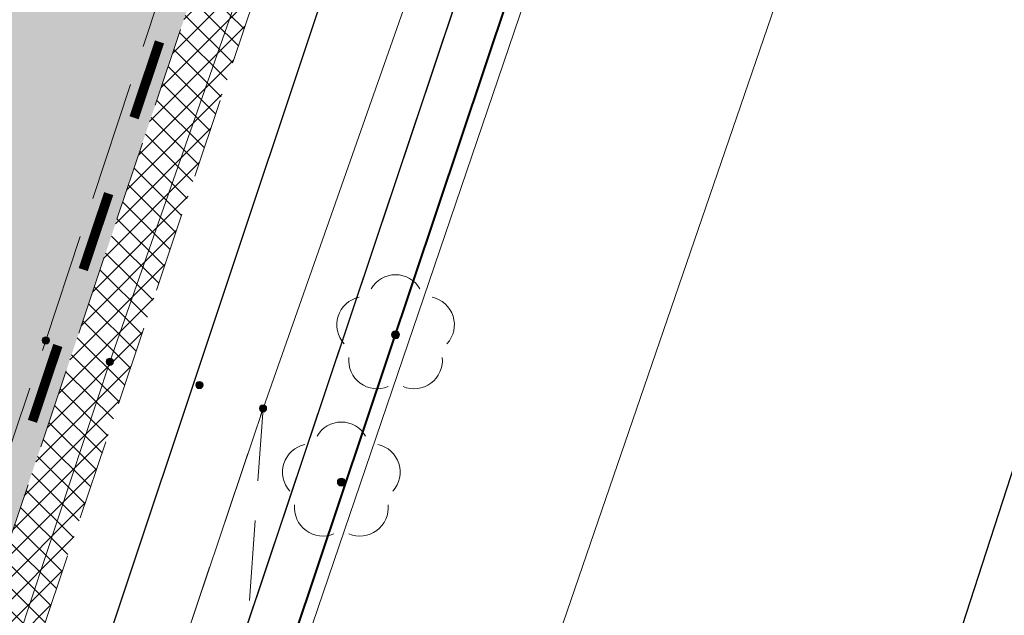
# Model space of a CAD drawing. Header units: metres. Extents: x 6599594 to 6600699, y 5687867 to 5691114.
# Tile 136 of 256: x 6599924 to 6599936, y 5688768 to 5688776. Entities that reach past the tile are written whole.
import ezdxf

# ---------------------------------------------------------------- set-up
doc = ezdxf.new("R2010")
doc.units = ezdxf.units.M
doc.header["$MEASUREMENT"] = 0
for name, pattern in [('1', [0]), ('3_EGBZ', [1.5, 1, -0.5]), ('BTO', [0]), ('BUG', [1.5, 1, -0.5]), ('GUK', [2, 1.5, -0.5]), ('GUZ', [1, 0.5, -0.5]), ('L_0_04', [1.5, 1, -0.5]), ('L_0_06', [2, 1.5, -0.5]), ('UPT', [0]), ('UPW', [0])]:
    doc.linetypes.add(name, pattern=pattern)
doc.layers.get('0').update_dxf_attribs({"color": 253, "linetype": 'CONTINUOUS', "lineweight": 13})
doc.layers.add('__gaPoziome', color=7, linetype='CONTINUOUS')
doc.layers.add('zzz.gaHSDomyslna', color=7, linetype='CONTINUOUS')
for name, color, linetype, lineweight in [('_dren', 30, '3_EGBZ', 40), ('_kolor chodnik', 50, '1', 5), ('_kolor jezdnia', 4, '1', 0), ('_kolor pobocze', 211, '1', 5), ('_kolor zjazdy kostka', 7, '1', 5), ('_kolor ścieżka @ 1', 10, '1', 0), ('_krawedz jezdni i pobocza', 7, 'BUG', 15), ('_podział mój', 201, 'BTO', 40), ('_row', 150, 'CONTINUOUS', 30), ('Dzialki', 130, '1', 30), ('Kontury', 252, 'GUK', 9), ('OT_Komunikacja', 7, 'CONTINUOUS', 0), ('OT_ZagospodarowanieTerenu', 7, 'CONTINUOUS', 0), ('OT_ZagospodarowanieTerenu_P', 7, 'CONTINUOUS', 0), ('pkt_sztuczny_i_naturalny', 7, 'CONTINUOUS', 5), ('UTTPOM_L_0', 30, 'UPT', 9), ('UWWPM_L_0', 5, 'UPW', 9), ('Uzytki', 252, 'GUZ', 9)]:
    doc.layers.add(name, color=color, linetype=linetype, lineweight=lineweight)
pattern_1 = [(45, (0, 0), (-0.1414213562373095, 0.1414213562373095), []), (135, (0, 0), (-0.1414213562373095, -0.1414213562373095), [])]

# ---------------------------------------------------------------- blocks, each defined once
blk = doc.blocks.new('147')
at = {"linetype": 'Continuous', "lineweight": 18}
blk.add_hatch(color=0, dxfattribs=at).paths.add_polyline_path([(0, -0.1, 1), (0, 0.1, 1)])
at = {"color": 0, "linetype": 'Continuous', "lineweight": 18}
blk.add_circle((0, 0), 0.1, dxfattribs=at)
for centre, radius, start, end in [((0, 0.8), 0.7, 29.8459319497, 150.1540680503), ((-0.7700000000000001, 0.25), 0.7, 101.6336339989, 222.6626941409), ((0.7700000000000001, 0.25), 0.7, 317.3373058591, 78.3663660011), ((-0.4600000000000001, -0.6400000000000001), 0.71, 174.3693172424, 292.5572466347), ((0.4600000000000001, -0.6400000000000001), 0.71, 247.4427533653, 5.630682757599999)]:
    blk.add_arc(centre, radius, start, end, dxfattribs=at)
blk = doc.blocks.new('169')
at = {"linetype": 'Continuous', "lineweight": 13}
blk.add_hatch(color=0, dxfattribs=at).paths.add_polyline_path([(0, -0.090553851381, 1), (0, 0.090553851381, 1)])
at = {"color": 0, "linetype": 'Continuous', "lineweight": 13}
blk.add_circle((0, 0), 0.090553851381, dxfattribs=at)
blk = doc.blocks.new('168')
at = {"linetype": 'Continuous', "lineweight": 13}
blk.add_hatch(color=0, dxfattribs=at).paths.add_polyline_path([(0, -0.090553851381, 1), (0, 0.090553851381, 1)])
at = {"color": 0, "linetype": 'Continuous', "lineweight": 13}
blk.add_circle((0, 0), 0.090553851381, dxfattribs=at)
blk = doc.blocks.new('hhh')
at = {"layer": '_podział mój'}
blk.add_line((6600030.348422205, 5689076.243038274), (6599864.227411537, 5688579.984196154), dxfattribs=at)
blk = doc.blocks.new('*U1196')
at = {"layer": 'zzz.gaHSDomyslna', "color": 182, "const_width": 0.12}
for points in [[(-34.91771284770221, -104.3108495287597), (-35.23514660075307, -105.2591299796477)], [(-35.55258035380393, -106.2074104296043), (-35.8700141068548, -107.155690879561)], [(-36.18744786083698, -108.1039713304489), (-36.50488161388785, -109.0522517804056)]]:
    blk.add_lwpolyline(points, dxfattribs=at)

msp = doc.modelspace()

# ---------------------------------------------------------------- hatches: boundary and pattern name
at = {"layer": '_kolor chodnik'}
h = msp.add_hatch(dxfattribs=at)
h.set_pattern_fill('ANSI37', color=256, scale=1.6)
h.set_pattern_definition(pattern_1)
h.paths.add_polyline_path([(6599849.938171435, 5688542.085872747), (6599852.232147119, 5688548.938742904), (6599853.573135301, 5688548.489851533), (6599853.827082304, 5688549.248475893), (6599851.793849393, 5688549.929093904), (6599849.895278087, 5688548.982823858), (6599847.823506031, 5688542.793750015)])
edge = h.paths.add_edge_path()
edge.add_line((6600018.106075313, 5689087.454911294), (6600022.42781917, 5689091.229234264))
edge.add_line((6600022.42781917, 5689091.229234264), (6600020.233254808, 5689093.742094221))
edge.add_line((6600020.233254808, 5689093.742094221), (6600017.159471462, 5689091.057656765))
edge.add_arc((6600023.275194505, 5689085.385140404), 8.34143334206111, 137.1531558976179, 148.8016577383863)
edge.add_line((6600016.140105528, 5689089.706021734), (6600018.106075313, 5689087.454911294))
h.paths.add_polyline_path([(6600038.501784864, 5689187.59229436), (6600037.906968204, 5689187.700586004), (6600037.638296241, 5689186.224843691), (6600038.240083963, 5689186.115282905)])
h.paths.add_polyline_path([(6600069.098302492, 5689360.276020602), (6600068.321239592, 5689360.413462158), (6600068.064048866, 5689358.936495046), (6600068.836639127, 5689358.799546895)])
h.paths.add_polyline_path([(6600082.393785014, 5689362.950258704), (6600082.941124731, 5689366.103121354), (6600081.481377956, 5689366.361351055), (6600080.923159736, 5689363.210828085)])
h.paths.add_polyline_path([(6600074.022236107, 5689388.065861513), (6600072.983907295, 5689388.249860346), (6600072.723374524, 5689386.772538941), (6600073.760538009, 5689386.588865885)])
h.paths.add_polyline_path([(6600105.602402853, 5689486.45426531), (6600106.738797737, 5689489.760539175), (6600105.28818975, 5689490.281952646), (6600104.132785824, 5689486.965912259)])
h.paths.add_polyline_path([(6600132.519778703, 5689678.737346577), (6600131.636986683, 5689678.922259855), (6600131.330470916, 5689677.453953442), (6600132.212256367, 5689677.269208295)])
h.paths.add_polyline_path([(6600156.649397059, 5689798.7449027), (6600156.48800471, 5689797.95886096), (6600157.450195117, 5689797.757316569), (6600157.615023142, 5689798.542205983)])
h.paths.add_polyline_path([(6600189.055358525, 5689948.643107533), (6600187.902868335, 5689948.884512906), (6600187.600024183, 5689947.417400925), (6600188.748131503, 5689947.176379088)])
edge = h.paths.add_edge_path()
edge.add_line((6600204.459383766, 5690032.969035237), (6600204.153258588, 5690031.227801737))
edge.add_arc((6600202.328347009, 5690027.299936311), 4.331100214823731, 41.853001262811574, 65.08011546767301, ccw=False)
edge.add_arc((6600032.903931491, 5690051.979071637), 174.020003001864, 352.8070218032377, 353.495463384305)
edge.add_arc((6600202.372679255, 5690027.343587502), 5.999999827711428, 55.12102442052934, 69.64815978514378)
edge = h.paths.add_edge_path()
edge.add_line((6600205.046027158, 5690040.265402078), (6600204.972740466, 5690038.483452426))
edge.add_arc((6600203.986269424, 5690044.401803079), 5.999999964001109, 279.4630688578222, 294.9140560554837)
edge.add_line((6600206.513819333, 5690038.960158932), (6600206.607027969, 5690041.030672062))
edge.add_arc((6600203.986269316, 5690044.401803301), 4.270000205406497, 284.3702444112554, 307.86193139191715, ccw=False)
edge = h.paths.add_edge_path()
edge.add_arc((6600203.547470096, 5690044.558759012), 6.446878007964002, 324.43500910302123, 356.20133685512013, ccw=False)
edge.add_arc((6600203.986269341, 5690044.401803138), 6.000000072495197, 323.2169970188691, 357.4193489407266)
h.paths.add_polyline_path([(6600208.910055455, 5690121.713696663), (6600208.146285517, 5690121.748120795), (6600207.125602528, 5690121.794124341), (6600209.971605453, 5690121.665851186)])
edge = h.paths.add_edge_path()
edge.add_line((6600238.769818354, 5690481.648294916), (6600240.338176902, 5690490.87374652))
edge.add_line((6600240.338176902, 5690490.87374652), (6600241.251295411, 5690510.829461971))
edge.add_line((6600241.251295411, 5690510.829461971), (6600239.524022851, 5690510.928942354))
edge.add_line((6600239.524022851, 5690510.928942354), (6600238.633343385, 5690491.167757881))
edge.add_line((6600238.633343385, 5690491.167757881), (6600234.579716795, 5690467.661262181))
edge.add_line((6600234.579716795, 5690467.661262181), (6600234.449796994, 5690464.966873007))
edge.add_arc((6600242.443669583, 5690464.607462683), 8.001948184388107, 177.4256737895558, 268.2543056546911)
edge.add_line((6600242.199903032, 5690456.609228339), (6600242.216657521, 5690457.359274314))
edge.add_line((6600242.216657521, 5690457.359274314), (6600242.305257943, 5690458.836738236))
edge.add_arc((6600242.444504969, 5690464.607952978), 5.772894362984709, 177.0298084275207, 268.6178439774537, ccw=False)
edge.add_line((6600236.679365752, 5690464.907083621), (6600236.951876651, 5690470.95443634))
edge.add_line((6600236.951876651, 5690470.95443634), (6600238.15078669, 5690478.210832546))
edge.add_line((6600238.15078669, 5690478.210832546), (6600238.769818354, 5690481.648294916))
h.paths.add_polyline_path([(6600238.769818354, 5690481.648294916), (6600238.15078669, 5690478.210832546), (6600239.670056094, 5690477.930590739), (6600240.266710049, 5690481.376366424)])
edge = h.paths.add_edge_path()
edge.add_line((6600223.366500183, 5690460.339976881), (6600223.278629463, 5690457.997544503))
edge.add_arc((6600220.967166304, 5690465.656339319), 7.999999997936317, 286.7940807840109, 300.2738222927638)
edge.add_line((6600225.000231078, 5690458.747331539), (6600225.240084, 5690461.623695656))
edge.add_arc((6600221.105749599, 5690465.648640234), 5.76999998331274, 293.06724424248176, 315.7681070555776, ccw=False)
edge = h.paths.add_edge_path()
edge.add_arc((6600220.025145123, 5690444.676291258), 5.770000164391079, 37.996647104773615, 59.94382588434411, ccw=False)
edge.add_line((6600224.572175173, 5690448.22839199), (6600224.817793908, 5690451.081798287))
edge.add_arc((6600220.025145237, 5690444.676291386), 7.999999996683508, 53.19588653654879, 68.15166733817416)
edge.add_line((6600223.00235276, 5690452.101669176), (6600222.91504296, 5690449.670427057))
edge = h.paths.add_edge_path()
edge.add_arc((6600221.105749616, 5690465.648640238), 7.999999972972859, 328.0222308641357, 357.0132597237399)
edge.add_line((6600229.094882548, 5690465.23180147), (6600229.218816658, 5690467.593604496))
edge.add_line((6600229.218816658, 5690467.593604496), (6600228.218919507, 5690467.645774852))
edge.add_line((6600228.218919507, 5690467.645774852), (6600227.891778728, 5690461.411918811))
h.paths.add_polyline_path([(6600200.980142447, 5690012.236744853), (6600202.317278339, 5690011.956662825), (6600202.522293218, 5690012.935421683), (6600201.182321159, 5690013.216097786)])
h.paths.add_polyline_path([(6600196.457878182, 5689983.98337835), (6600195.202332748, 5689984.246370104), (6600194.899091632, 5689982.777335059), (6600196.150355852, 5689982.515240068)])
edge = h.paths.add_edge_path()
edge.add_line((6600112.305909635, 5689517.991018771), (6600112.691041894, 5689519.807934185))
edge.add_line((6600112.691041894, 5689519.807934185), (6600113.245521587, 5689522.423769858))
edge.add_line((6600113.245521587, 5689522.423769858), (6600111.553124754, 5689522.782507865))
edge.add_line((6600111.553124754, 5689522.782507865), (6600107.405864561, 5689503.21722655))
edge.add_line((6600107.405864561, 5689503.21722655), (6600099.494506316, 5689480.361667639))
edge.add_line((6600099.494506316, 5689480.361667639), (6600099.182814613, 5689478.891218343))
edge.add_arc((6600107.008997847, 5689477.232359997), 8.000059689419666, 168.0325629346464, 257.7529108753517)
edge.add_line((6600105.311960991, 5689469.414366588), (6600105.784990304, 5689471.593619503))
edge.add_arc((6600107.008927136, 5689477.232314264), 5.769999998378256, 168.0321375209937, 257.7533362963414, ccw=False)
edge.add_line((6600101.364343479, 5689478.42879883), (6600101.647245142, 5689479.76342708))
edge.add_line((6600101.647245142, 5689479.76342708), (6600104.132785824, 5689486.965912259))
edge.add_line((6600104.132785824, 5689486.965912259), (6600105.28818975, 5689490.281952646))
edge.add_line((6600105.28818975, 5689490.281952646), (6600108.240043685, 5689498.809726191))
edge.add_line((6600108.240043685, 5689498.809726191), (6600112.305909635, 5689517.991018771))
h.paths.add_polyline_path([(6600136.009573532, 5689645.499114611), (6600138.333647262, 5689645.012304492), (6600138.661671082, 5689646.578318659), (6600134.869459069, 5689647.372651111)])
at = {"layer": '_kolor jezdnia'}
h = msp.add_hatch(dxfattribs=at)
h.set_pattern_fill('ANSI37', color=4, scale=3.5)
h.set_pattern_definition([(45, (0, 0), (-0.3093592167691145, 0.3093592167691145), []), (135, (0, 0), (-0.3093592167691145, -0.3093592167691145), [])])
edge = h.paths.add_edge_path()
edge.add_line((6599833.066047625, 5688539.933393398), (6599850.649511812, 5688527.983462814))
edge.add_arc((6599857.337592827, 5688536.653968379), 10.95025544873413, 169.5012687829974, 232.3548431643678, ccw=False)
edge.add_arc((6599858.085851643, 5688536.618142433), 11.69295282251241, 162.2507788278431, 169.9967502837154, ccw=False)
edge.add_line((6599846.949484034, 5688540.182754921), (6599847.823506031, 5688542.793750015))
edge.add_line((6599847.823506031, 5688542.793750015), (6599849.895278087, 5688548.982823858))
edge.add_line((6599849.895278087, 5688548.982823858), (6599852.434748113, 5688556.56906746))
edge.add_line((6599852.434748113, 5688556.56906746), (6599928.48625871, 5688783.760284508))
edge.add_line((6599928.48625871, 5688783.760284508), (6599931.025728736, 5688791.34652811))
edge.add_line((6599931.025728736, 5688791.34652811), (6599996.657773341, 5688987.411326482))
edge.add_line((6599996.657773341, 5688987.411326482), (6599999.197243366, 5688994.997570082))
edge.add_line((6599999.197243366, 5688994.997570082), (6600021.930100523, 5689062.908193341))
edge.add_line((6600021.930100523, 5689062.908193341), (6600017.620224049, 5689067.371531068))
edge.add_line((6600017.620224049, 5689067.371531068), (6600016.714558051, 5689064.654078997))
edge.add_line((6600016.714558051, 5689064.654078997), (6600012.423620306, 5689051.835617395))
edge.add_line((6600012.423620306, 5689051.835617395), (6600009.884150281, 5689044.249373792))
edge.add_line((6600009.884150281, 5689044.249373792), (6599977.53516164, 5688947.612159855))
edge.add_line((6599977.53516164, 5688947.612159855), (6599974.995691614, 5688940.025916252))
edge.add_line((6599974.995691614, 5688940.025916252), (6599942.096912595, 5688841.746295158))
edge.add_line((6599942.096912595, 5688841.746295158), (6599939.557442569, 5688834.160051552))
edge.add_line((6599939.557442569, 5688834.160051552), (6599882.679288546, 5688664.246042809))
edge.add_line((6599882.679288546, 5688664.246042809), (6599880.139818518, 5688656.659799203))
edge.add_line((6599880.139818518, 5688656.659799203), (6599852.46454386, 5688573.984527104))
edge.add_line((6599852.46454386, 5688573.984527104), (6599842.470137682, 5688544.127903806))
edge.add_arc((6599835.706422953, 5688546.652910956), 7.219660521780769, 248.5480913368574, 339.52856074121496, ccw=False)
h.paths.add_polyline_path([(6600044.653202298, 5689172.271628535), (6600046.276244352, 5689181.431901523), (6600047.759199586, 5689189.801539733), (6600051.0603021, 5689208.432603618), (6600052.368792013, 5689215.817578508), (6600054.808584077, 5689229.587499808), (6600056.11707399, 5689236.972474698), (6600057.346666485, 5689243.912161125), (6600058.655146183, 5689251.297078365), (6600058.831439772, 5689252.292060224), (6600060.098987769, 5689259.445963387), (6600060.139929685, 5689259.677035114), (6600061.407468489, 5689266.830886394), (6600072.329030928, 5689328.470998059), (6600073.637511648, 5689335.855921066), (6600077.337304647, 5689356.73715072), (6600078.820259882, 5689365.106788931), (6600081.142794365, 5689378.214921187), (6600082.538516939, 5689386.092227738), (6600095.187867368, 5689457.483787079), (6600091.082877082, 5689465.8405575), (6600089.043088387, 5689454.328211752), (6600087.870641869, 5689447.711051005), (6600087.560133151, 5689445.958573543), (6600086.562151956, 5689440.326076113), (6600082.433200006, 5689417.022719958), (6600080.95024477, 5689408.65308175), (6600077.202698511, 5689387.502337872), (6600075.719743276, 5689379.132699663), (6600073.469199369, 5689366.430874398), (6600071.986244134, 5689358.061236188), (6600069.98686466, 5689346.776955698), (6600068.591142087, 5689338.899649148), (6600065.559290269, 5689321.78820693), (6600064.163567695, 5689313.910900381), (6600059.719426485, 5689288.828650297), (6600058.323703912, 5689280.951343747), (6600057.563846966, 5689276.662793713), (6600056.168124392, 5689268.785487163), (6600054.804920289, 5689261.091711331), (6600053.409197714, 5689253.21440478), (6600053.264817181, 5689252.399536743), (6600051.869094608, 5689244.522230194), (6600051.183555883, 5689240.653124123), (6600049.787833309, 5689232.775817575), (6600046.593849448, 5689214.749319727), (6600045.198126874, 5689206.872013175), (6600044.41754409, 5689202.466488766), (6600042.934588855, 5689194.096850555), (6600036.429952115, 5689157.38538759), (6600034.946996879, 5689149.01574938), (6600030.579776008, 5689124.367629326), (6600027.529365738, 5689107.151445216), (6600024.895072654, 5689094.014582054), (6600030.583685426, 5689094.264316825), (6600032.945013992, 5689106.191885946), (6600043.170247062, 5689163.901990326)])
edge = h.paths.add_edge_path()
edge.add_line((6600111.106812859, 5689535.144351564), (6600111.256844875, 5689535.85214863))
edge.add_line((6600111.256844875, 5689535.85214863), (6600112.915748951, 5689543.678261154))
edge.add_line((6600112.915748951, 5689543.678261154), (6600117.304772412, 5689564.384094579))
edge.add_line((6600117.304772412, 5689564.384094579), (6600119.067357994, 5689572.699339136))
edge.add_line((6600119.067357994, 5689572.699339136), (6600120.087667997, 5689577.512794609))
edge.add_line((6600120.087667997, 5689577.512794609), (6600121.642890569, 5689584.849775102))
edge.add_line((6600121.642890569, 5689584.849775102), (6600128.436769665, 5689616.900852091))
edge.add_line((6600128.436769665, 5689616.900852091), (6600129.991992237, 5689624.237832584))
edge.add_line((6600129.991992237, 5689624.237832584), (6600132.660554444, 5689636.827148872))
edge.add_line((6600132.660554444, 5689636.827148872), (6600133.208838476, 5689639.444704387))
edge.add_line((6600133.208838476, 5689639.444704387), (6600134.848957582, 5689647.274775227))
edge.add_line((6600134.848957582, 5689647.274775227), (6600138.97649476, 5689666.979995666))
edge.add_line((6600138.97649476, 5689666.979995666), (6600140.51410642, 5689674.320687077))
edge.add_line((6600140.51410642, 5689674.320687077), (6600145.209128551, 5689696.735129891))
edge.add_line((6600145.209128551, 5689696.735129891), (6600146.746740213, 5689704.075821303))
edge.add_line((6600146.746740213, 5689704.075821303), (6600151.462308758, 5689726.588354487))
edge.add_line((6600151.462308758, 5689726.588354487), (6600152.999920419, 5689733.929045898))
edge.add_line((6600152.999920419, 5689733.929045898), (6600155.244070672, 5689744.642813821))
edge.add_line((6600155.244070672, 5689744.642813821), (6600156.781682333, 5689751.983505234))
edge.add_line((6600156.781682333, 5689751.983505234), (6600161.635515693, 5689775.156126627))
edge.add_line((6600161.635515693, 5689775.156126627), (6600163.378142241, 5689783.475576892))
edge.add_line((6600163.378142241, 5689783.475576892), (6600163.850769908, 5689785.731942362))
edge.add_line((6600163.850769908, 5689785.731942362), (6600167.028500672, 5689800.902704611))
edge.add_line((6600167.028500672, 5689800.902704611), (6600179.49088801, 5689860.399222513))
edge.add_line((6600179.49088801, 5689860.399222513), (6600181.233514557, 5689868.718672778))
edge.add_line((6600181.233514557, 5689868.718672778), (6600181.84713393, 5689871.648144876))
edge.add_line((6600181.84713393, 5689871.648144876), (6600183.384745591, 5689878.988836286))
edge.add_line((6600183.384745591, 5689878.988836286), (6600184.935818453, 5689886.393792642))
edge.add_line((6600184.935818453, 5689886.393792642), (6600186.575937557, 5689894.223863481))
edge.add_line((6600186.575937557, 5689894.223863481), (6600194.05133812, 5689929.912074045))
edge.add_line((6600194.05133812, 5689929.912074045), (6600195.691457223, 5689937.742144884))
edge.add_line((6600195.691457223, 5689937.742144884), (6600202.915799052, 5689972.231779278))
edge.add_line((6600202.915799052, 5689972.231779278), (6600204.555918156, 5689980.061850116))
edge.add_line((6600204.555918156, 5689980.061850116), (6600206.062781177, 5689987.255744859))
edge.add_line((6600206.062781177, 5689987.255744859), (6600207.702900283, 5689995.085815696))
edge.add_line((6600207.702900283, 5689995.085815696), (6600210.232559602, 5690007.162628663))
edge.add_line((6600210.232559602, 5690007.162628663), (6600211.694938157, 5690014.144150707))
edge.add_arc((6600028.177652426, 5690052.584442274), 187.5000004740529, 348.1696294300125, 357.4195276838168)
edge.add_line((6600215.487522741, 5690044.142720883), (6600208.310270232, 5690026.480446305))
edge.add_arc((6600032.903933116, 5690051.97907145), 177.2500013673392, 348.1696294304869, 351.7289130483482, ccw=False)
edge.add_line((6600206.38894146, 5690015.640182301), (6600205.966941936, 5690013.625519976))
edge.add_line((6600205.966941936, 5690013.625519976), (6600204.326822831, 5690005.795449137))
edge.add_line((6600204.326822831, 5690005.795449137), (6600197.076961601, 5689971.183982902))
edge.add_line((6600197.076961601, 5689971.183982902), (6600195.334335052, 5689962.864532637))
edge.add_line((6600195.334335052, 5689962.864532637), (6600193.44722506, 5689953.855305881))
edge.add_line((6600193.44722506, 5689953.855305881), (6600191.909227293, 5689946.512771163))
edge.add_line((6600191.909227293, 5689946.512771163), (6600185.496844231, 5689915.899498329))
edge.add_line((6600185.496844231, 5689915.899498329), (6600183.856521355, 5689908.068454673))
edge.add_line((6600183.856521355, 5689908.068454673), (6600182.066605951, 5689899.523243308))
edge.add_line((6600182.066605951, 5689899.523243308), (6600180.32407057, 5689891.204228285))
edge.add_line((6600180.32407057, 5689891.204228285), (6600174.320344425, 5689862.541919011))
edge.add_line((6600174.320344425, 5689862.541919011), (6600172.577809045, 5689854.222903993))
edge.add_line((6600172.577809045, 5689854.222903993), (6600163.663810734, 5689811.666703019))
edge.add_line((6600163.663810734, 5689811.666703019), (6600162.023782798, 5689803.837067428))
edge.add_line((6600162.023782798, 5689803.837067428), (6600160.924220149, 5689798.587659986))
edge.add_line((6600160.924220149, 5689798.587659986), (6600159.279208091, 5689790.734229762))
edge.add_line((6600159.279208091, 5689790.734229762), (6600157.107250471, 5689780.365115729))
edge.add_line((6600157.107250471, 5689780.365115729), (6600155.462238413, 5689772.511685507))
edge.add_line((6600155.462238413, 5689772.511685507), (6600153.380318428, 5689762.572418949))
edge.add_line((6600153.380318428, 5689762.572418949), (6600151.735124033, 5689754.718118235))
edge.add_line((6600151.735124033, 5689754.718118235), (6600148.586504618, 5689739.686336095))
edge.add_line((6600148.586504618, 5689739.686336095), (6600146.885007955, 5689731.563243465))
edge.add_line((6600146.885007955, 5689731.563243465), (6600141.75088822, 5689707.052510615))
edge.add_line((6600141.75088822, 5689707.052510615), (6600140.110896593, 5689699.223048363))
edge.add_line((6600140.110896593, 5689699.223048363), (6600133.483561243, 5689667.583574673))
edge.add_line((6600133.483561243, 5689667.583574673), (6600131.860394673, 5689659.834436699))
edge.add_line((6600131.860394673, 5689659.834436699), (6600131.740984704, 5689659.26436315))
edge.add_line((6600131.740984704, 5689659.26436315), (6600130.117814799, 5689651.515209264))
edge.add_line((6600130.117814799, 5689651.515209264), (6600127.27873359, 5689637.961189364))
edge.add_line((6600127.27873359, 5689637.961189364), (6600126.924568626, 5689636.290366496))
edge.add_line((6600126.924568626, 5689636.290366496), (6600125.166244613, 5689627.995226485))
edge.add_line((6600125.166244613, 5689627.995226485), (6600118.009503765, 5689594.232298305))
edge.add_line((6600118.009503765, 5689594.232298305), (6600116.25117975, 5689585.937158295))
edge.add_line((6600116.25117975, 5689585.937158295), (6600113.665314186, 5689573.737975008))
edge.add_line((6600113.665314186, 5689573.737975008), (6600111.898534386, 5689565.402943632))
edge.add_line((6600111.898534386, 5689565.402943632), (6600104.889982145, 5689532.339115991))
edge.add_line((6600104.889982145, 5689532.339115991), (6600103.22663594, 5689524.492047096))
edge.add_line((6600103.22663594, 5689524.492047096), (6600096.623876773, 5689493.342605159))
edge.add_line((6600096.623876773, 5689493.342605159), (6600094.968986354, 5689485.535427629))
edge.add_line((6600094.968986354, 5689485.535427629), (6600094.300101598, 5689482.379870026))
edge.add_line((6600094.300101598, 5689482.379870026), (6600099.182814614, 5689478.891218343))
edge.add_line((6600099.182814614, 5689478.891218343), (6600099.494506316, 5689480.361667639))
edge.add_line((6600099.494506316, 5689480.361667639), (6600111.106812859, 5689535.144351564))
edge = h.paths.add_edge_path()
edge.add_arc((6600239.213891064, 5690851.400367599), 10.00000000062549, -2.8342403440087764, 76.13703556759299, ccw=False)
edge.add_line((6600249.201658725, 5690850.905901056), (6600249.082723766, 5690848.503524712))
edge.add_line((6600249.082723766, 5690848.503524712), (6600247.016487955, 5690806.767468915))
edge.add_line((6600247.016487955, 5690806.767468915), (6600246.092398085, 5690789.152178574))
edge.add_line((6600246.092398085, 5690789.152178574), (6600233.768116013, 5690572.015170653))
edge.add_line((6600233.768116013, 5690572.015170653), (6600228.959056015, 5690465.296202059))
edge.add_line((6600228.959056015, 5690465.296202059), (6600234.588724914, 5690465.017134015))
edge.add_line((6600234.588724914, 5690465.017134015), (6600239.262540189, 5690571.767576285))
edge.add_line((6600239.262540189, 5690571.767576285), (6600252.50503885, 5690806.400146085))
edge.add_line((6600252.50503885, 5690806.400146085), (6600254.569211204, 5690848.094521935))
edge.add_arc((6600262.559425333, 5690847.6989487), 7.999999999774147, 76.13703557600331, 177.1657596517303, ccw=False)
edge.add_line((6600264.476229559, 5690855.465921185), (6600241.609896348, 5690861.109083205))
edge = h.paths.add_edge_path()
edge.add_line((6600250.031475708, 5690451.625307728), (6600250.231741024, 5690455.772579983))
edge.add_line((6600250.231741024, 5690455.772579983), (6600246.257763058, 5690456.417303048))
edge.add_line((6600246.257763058, 5690456.417303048), (6600242.171761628, 5690456.61060902))
edge.add_arc((6600242.563100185, 5690464.586983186), 7.985968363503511, 176.9123644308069, 267.1911945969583, ccw=False)
edge.add_line((6600234.588724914, 5690465.017134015), (6600228.959056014, 5690465.296202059))
edge.add_arc((6600220.965133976, 5690465.657286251), 8.002072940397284, 267.8289300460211, 357.413716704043, ccw=False)
edge.add_line((6600220.661989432, 5690457.660957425), (6600212.406915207, 5690458.119572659))
edge.add_line((6600212.406915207, 5690458.119572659), (6600208.431872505, 5690457.817501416))
edge.add_line((6600208.431872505, 5690457.817501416), (6600208.233912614, 5690454.548331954))
edge.add_line((6600208.233912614, 5690454.548331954), (6600212.129565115, 5690453.127270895))
edge.add_line((6600212.129565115, 5690453.127270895), (6600218.640548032, 5690452.76554962))
edge.add_line((6600218.640548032, 5690452.76554962), (6600216.486747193, 5690452.885205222))
edge.add_line((6600216.486747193, 5690452.885205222), (6600220.468905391, 5690452.663974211))
edge.add_arc((6600220.025145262, 5690444.676291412), 7.99999997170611, -0.3386579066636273, 86.8201700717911, ccw=False)
edge.add_line((6600228.025005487, 5690444.629006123), (6600227.803602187, 5690439.649256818))
edge.add_line((6600227.803602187, 5690439.649256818), (6600226.885525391, 5690435.936828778))
edge.add_line((6600226.885525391, 5690435.936828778), (6600225.534849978, 5690405.967249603))
edge.add_line((6600225.534849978, 5690405.967249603), (6600226.115199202, 5690402.187514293))
edge.add_line((6600226.115199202, 5690402.187514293), (6600213.445139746, 5690121.008786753))
edge.add_line((6600213.445139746, 5690121.008786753), (6600213.352800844, 5690118.960058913))
edge.add_line((6600213.352800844, 5690118.960058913), (6600209.980184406, 5690044.131649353))
edge.add_arc((6600203.98626942, 5690044.401803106), 5.999999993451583, 257.4162346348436, 357.41934921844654, ccw=False)
edge.add_line((6600202.679069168, 5690038.545931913), (6600201.589735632, 5690033.666039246))
edge.add_line((6600201.589735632, 5690033.666039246), (6600203.67987942, 5690033.199458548))
edge.add_arc((6600202.372679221, 5690027.343587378), 5.999999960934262, -8.27108729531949, 77.41623506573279, ccw=False)
edge.add_line((6600208.310270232, 5690026.480446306), (6600215.487522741, 5690044.142720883))
edge.add_line((6600215.487522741, 5690044.142720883), (6600216.199687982, 5690059.9446614))
edge.add_line((6600216.199687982, 5690059.9446614), (6600216.537356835, 5690067.437056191))
edge.add_line((6600216.537356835, 5690067.437056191), (6600223.893528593, 5690230.66011469))
edge.add_line((6600223.893528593, 5690230.66011469), (6600224.231197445, 5690238.152509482))
edge.add_line((6600224.231197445, 5690238.152509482), (6600233.507835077, 5690443.987992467))
edge.add_arc((6600241.499722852, 5690443.627812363), 7.999999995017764, 87.29208981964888, 177.4195277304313, ccw=False)
edge.add_line((6600241.877677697, 5690451.618879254), (6600246.021541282, 5690451.422886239))
edge.add_line((6600246.021541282, 5690451.422886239), (6600246.427694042, 5690451.44338883))
edge.add_line((6600246.427694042, 5690451.44338883), (6600246.79397003, 5690451.461878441))
edge.add_line((6600246.79397003, 5690451.461878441), (6600250.031475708, 5690451.625307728))
edge = h.paths.add_edge_path()
edge.add_line((6600007.33756506, 5689086.20374581), (6600006.980466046, 5689080.740822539))
edge.add_line((6600006.980466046, 5689080.740822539), (6600007.229745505, 5689080.720859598))
edge.add_line((6600007.229745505, 5689080.720859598), (6600008.093335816, 5689080.601653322))
edge.add_line((6600008.093335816, 5689080.601653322), (6600008.702681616, 5689080.53831051))
edge.add_arc((6600008.140193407, 5689070.554142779), 9.999999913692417, -18.557800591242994, 86.77547804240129, ccw=False)
edge.add_line((6600017.620224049, 5689067.371531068), (6600021.930100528, 5689062.908193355))
edge.add_arc((6599734.83819726, 5689159.011261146), 302.7499967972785, 341.4922000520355, 343.8640860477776)
edge.add_arc((6600034.895369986, 5689072.315877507), 9.581213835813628, 98.63328270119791, 164.5273290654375, ccw=False)
edge.add_line((6600033.457137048, 5689081.788529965), (6600033.832640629, 5689081.798737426))
edge.add_line((6600033.832640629, 5689081.798737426), (6600034.422462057, 5689082.05700874))
edge.add_line((6600034.422462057, 5689082.05700874), (6600036.833623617, 5689082.139040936))
edge.add_line((6600036.833623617, 5689082.139040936), (6600036.730225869, 5689087.148851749))
edge.add_line((6600036.730225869, 5689087.148851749), (6600036.579860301, 5689087.134303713))
edge.add_arc((6600036.479565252, 5689093.136286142), 6.002820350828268, 169.1687651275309, 270.9573417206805, ccw=False)
edge.add_line((6600030.583685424, 5689094.264316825), (6600024.895072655, 5689094.014582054))
edge.add_arc((6600015.200558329, 5689096.162123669), 9.929528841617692, 271.0943432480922, 347.5094668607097, ccw=False)
edge.add_arc((6600014.909438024, 5689089.646776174), 3.446070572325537, 264.4236009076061, 278.0194998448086, ccw=False)
edge.add_line((6600014.574573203, 5689086.217014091), (6600014.299554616, 5689086.232508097))
edge.add_line((6600014.299554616, 5689086.232508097), (6600010.474232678, 5689086.448019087))
edge.add_line((6600010.474232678, 5689086.448019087), (6600007.33756506, 5689086.20374581))
edge = h.paths.add_edge_path()
edge.add_line((6600105.490725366, 5689463.953528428), (6600106.927559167, 5689464.047234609))
edge.add_line((6600106.927559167, 5689464.047234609), (6600107.835, 5689468.66))
edge.add_line((6600107.835, 5689468.66), (6600105.311960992, 5689469.414366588))
edge.add_arc((6600107.008997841, 5689477.232359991), 8.000059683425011, 168.0325628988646, 257.75291091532, ccw=False)
edge.add_line((6600099.182814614, 5689478.891218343), (6600094.300101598, 5689482.379870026))
edge.add_arc((6600586.245114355, 5689378.104238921), 502.8750369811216, 168.032376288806, 169.9522165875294)
edge.add_line((6600091.082877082, 5689465.8405575), (6600095.187867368, 5689457.483787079))
edge.add_arc((6600103.065173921, 5689456.088064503), 8.000000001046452, 77.7533362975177, 169.9524553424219, ccw=False)
edge.add_line((6600104.762140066, 5689463.906012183), (6600105.490725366, 5689463.953528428))
at = {"layer": '_kolor pobocze'}
h = msp.add_hatch(dxfattribs=at)
h.set_pattern_fill('ANSI37', color=256, scale=1.6)
h.set_pattern_definition(pattern_1)
h.paths.add_polyline_path([(6599932.280385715, 5688783.281118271), (6599932.51846103, 5688783.99232861), (6599930.384830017, 5688784.706554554), (6599928.486258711, 5688783.760284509), (6599900.424162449, 5688699.929447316), (6599901.135372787, 5688699.691372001), (6599929.09885504, 5688783.227616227), (6599930.441347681, 5688783.896730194)])
h.paths.add_polyline_path([(6599863.82305472, 5688584.885679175), (6599865.662092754, 5688584.270067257), (6599865.900168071, 5688584.981277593), (6599863.766537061, 5688585.69550354), (6599861.867965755, 5688584.749233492), (6599852.434748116, 5688556.569067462), (6599852.907883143, 5688555.61978181), (6599862.297350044, 5688583.669249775), (6599862.358334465, 5688583.85143058), (6599862.480562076, 5688584.216565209)])
h.paths.add_polyline_path([(6599865.891775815, 5688591.038664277), (6599865.217260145, 5688592.39199476), (6599901.135372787, 5688699.691372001), (6599900.424162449, 5688699.929447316), (6599864.407435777, 5688592.335477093), (6599865.353705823, 5688590.436905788), (6599867.487336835, 5688589.722679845), (6599867.72541215, 5688590.433890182)])
at = {"layer": '_kolor zjazdy kostka'}
h = msp.add_hatch(dxfattribs=at)
h.set_pattern_fill('ANSI37', color=256, scale=1.6)
h.set_pattern_definition(pattern_1)
h.paths.add_polyline_path([(6600244.137440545, 5690813.934732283), (6600242.369522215, 5690814.022127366), (6600242.097568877, 5690808.528921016), (6600243.865482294, 5690808.441426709)])
h.paths.add_polyline_path([(6600247.012128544, 5690806.679412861), (6600247.442736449, 5690815.377295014), (6600247.393289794, 5690814.378518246), (6600247.113277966, 5690808.722537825)])
h.paths.add_polyline_path([(6600242.297085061, 5690788.088808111), (6600240.958726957, 5690788.155683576), (6600240.648818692, 5690782.664569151), (6600241.987258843, 5690782.599147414)])
h.paths.add_polyline_path([(6600245.558275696, 5690780.919298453), (6600246.037231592, 5690789.405686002), (6600244.985820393, 5690788.453468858), (6600244.612601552, 5690781.981345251)])
h.paths.add_polyline_path([(6600241.348405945, 5690723.711515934), (6600242.272017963, 5690722.691689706), (6600242.749709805, 5690731.155680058), (6600241.698138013, 5690730.203317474), (6600241.472690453, 5690726.27550499)])
h.paths.add_polyline_path([(6600225.772794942, 5690394.589141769), (6600224.731429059, 5690393.637598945), (6600224.461246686, 5690387.644646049), (6600225.412923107, 5690386.603142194)])
h.paths.add_polyline_path([(6600223.012390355, 5690333.280720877), (6600223.372595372, 5690341.272607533), (6600222.32835346, 5690340.318436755), (6600222.058239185, 5690334.324941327)])
h.paths.add_polyline_path([(6600215.496388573, 5690166.390602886), (6600215.856593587, 5690174.382489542), (6600214.812834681, 5690173.428760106), (6600214.542018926, 5690167.435062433)])
h.paths.add_polyline_path([(6600212.446537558, 5690121.053392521), (6600213.399499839, 5690120.010473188), (6600213.788744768, 5690128.503024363), (6600212.745135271, 5690127.54943145)])
h.paths.add_polyline_path([(6600209.977420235, 5690121.665589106), (6600210.225142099, 5690127.162117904), (6600207.346107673, 5690127.291879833), (6600207.119593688, 5690121.794395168)])
h.paths.add_polyline_path([(6600207.950178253, 5690070.725854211), (6600204.880846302, 5690070.828947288), (6600204.643784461, 5690065.333808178), (6600207.702521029, 5690065.204598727)])
h.paths.add_polyline_path([(6600200.981479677, 5690012.236464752), (6600199.969248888, 5690007.339980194), (6600201.282587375, 5690007.064882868), (6600202.31726072, 5690011.956666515)])
h.paths.add_polyline_path([(6600193.613960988, 5689970.406358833), (6600192.398010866, 5689970.660657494), (6600191.286205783, 5689965.274578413), (6600192.486379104, 5689965.023185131)])
h.paths.add_polyline_path([(6600189.061271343, 5689948.671423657), (6600189.98413328, 5689953.050774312), (6600188.818902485, 5689953.32186217), (6600187.908781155, 5689948.91282903)])
h.paths.add_polyline_path([(6600180.976201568, 5689915.317449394), (6600179.952861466, 5689910.421322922), (6600181.008474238, 5689910.200199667), (6600182.033843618, 5689915.09540201)])
h.paths.add_polyline_path([(6600176.508279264, 5689893.538690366), (6600177.476023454, 5689893.335973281), (6600178.603605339, 5689898.719146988), (6600177.636002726, 5689898.922290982)])
h.paths.add_polyline_path([(6600179.28182965, 5689859.401159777), (6600180.522246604, 5689860.211927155), (6600181.057490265, 5689860.561775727), (6600183.598022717, 5689860.029600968), (6600184.726606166, 5689865.412570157), (6600182.186324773, 5689865.943033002), (6600181.604764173, 5689866.832779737), (6600181.024456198, 5689867.720610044)])
h.paths.add_polyline_path([(6600160.200810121, 5689810.862606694), (6600159.232772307, 5689811.065842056), (6600158.207991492, 5689806.171529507), (6600159.175735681, 5689805.968812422)])
h.paths.add_polyline_path([(6600156.49391753, 5689797.987177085), (6600155.463416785, 5689793.068691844), (6600156.431160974, 5689792.865974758), (6600157.461419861, 5689797.784520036)])
edge = h.paths.add_edge_path()
edge.add_arc((6600173.111981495, 5689800.679690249), 5.999999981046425, 204.673115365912, 239.5411154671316, ccw=False)
edge.add_arc((6600173.162096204, 5689800.685330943), 6.047914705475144, 168.3203586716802, 204.5234866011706, ccw=False)
edge.add_line((6600167.239404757, 5689801.9096668), (6600163.651667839, 5689784.781499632))
edge.add_arc((6600169.524220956, 5689783.551410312), 5.999999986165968, 139.2146049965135, 168.1696294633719, ccw=False)
edge.add_arc((6600169.524220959, 5689783.551410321), 5.999999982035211, 96.80962310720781, 139.2146050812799, ccw=False)
edge.add_line((6600168.812796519, 5689789.509083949), (6600170.070461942, 5689795.507731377))
h.paths.add_polyline_path([(6600163.526364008, 5689776.866746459), (6600166.051243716, 5689776.337874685), (6600167.179826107, 5689781.720838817), (6600164.653945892, 5689782.249920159), (6600163.941148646, 5689783.340449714), (6600163.493329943, 5689784.025580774), (6600161.750703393, 5689775.706130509), (6600162.438017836, 5689776.155376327)])
h.paths.add_polyline_path([(6600152.614191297, 5689774.643430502), (6600153.639138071, 5689779.536616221), (6600152.646757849, 5689779.744928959), (6600151.646447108, 5689774.846147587)])
h.paths.add_polyline_path([(6600150.121074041, 5689767.466820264), (6600148.177624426, 5689758.16795459), (6600149.115997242, 5689757.971390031), (6600151.066362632, 5689767.268392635)])
h.paths.add_polyline_path([(6600142.970741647, 5689739.332500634), (6600141.888449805, 5689734.142420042), (6600144.036614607, 5689733.695518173), (6600145.123068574, 5689738.882330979)])
h.paths.add_polyline_path([(6600136.256357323, 5689701.052153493), (6600137.154085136, 5689700.864096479), (6600138.287960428, 5689706.274871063), (6600137.386492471, 5689706.464182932)])
h.paths.add_polyline_path([(6600130.081494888, 5689667.099389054), (6600129.212847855, 5689667.281639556), (6600128.083282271, 5689661.898895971), (6600128.953953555, 5689661.716447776)])
h.paths.add_polyline_path([(6600128.397394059, 5689659.030340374), (6600127.554144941, 5689659.207226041), (6600126.49340855, 5689653.810049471), (6600127.269860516, 5689653.647397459)])
h.paths.add_polyline_path([(6600134.990411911, 5689640.633636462), (6600137.30714639, 5689640.148363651), (6600138.339560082, 5689645.040620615), (6600136.015486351, 5689645.500958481), (6600135.435178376, 5689646.388788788), (6600134.8548704, 5689647.276619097), (6600133.214751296, 5689639.446548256), (6600134.102581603, 5689640.026856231)])
h.paths.add_polyline_path([(6600122.164164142, 5689634.294831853), (6600121.024067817, 5689628.914244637), (6600122.015114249, 5689628.705875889), (6600123.155614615, 5689634.086346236)])
h.paths.add_polyline_path([(6600114.54207576, 5689593.450769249), (6600113.493359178, 5689593.398339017), (6600112.364315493, 5689588.045694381), (6600113.29076438, 5689587.54753241)])
h.paths.add_polyline_path([(6600110.194543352, 5689572.941097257), (6600109.20781945, 5689573.148880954), (6600108.067717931, 5689567.768269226), (6600109.05014319, 5689567.535215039)])
h.paths.add_polyline_path([(6600119.083213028, 5689565.540446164), (6600119.089125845, 5689565.542290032), (6600121.462438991, 5689565.065690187), (6600122.598093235, 5689570.447168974), (6600120.229622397, 5689570.949214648), (6600119.651446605, 5689571.8119627), (6600119.073270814, 5689572.727655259), (6600117.310757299, 5689564.412754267)])
h.paths.add_polyline_path([(6600101.698666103, 5689532.937884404), (6600100.730666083, 5689533.141679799), (6600099.694214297, 5689528.250234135), (6600100.669121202, 5689528.045267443)])
h.paths.add_polyline_path([(6600094.064021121, 5689496.827028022), (6600093.080194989, 5689497.033910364), (6600092.036590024, 5689492.143967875), (6600093.038865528, 5689491.933250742)])
h.paths.add_polyline_path([(6600083.709836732, 5689453.74980843), (6600082.738586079, 5689448.336231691), (6600084.647281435, 5689448.027407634), (6600085.606840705, 5689453.416583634)])
h.paths.add_polyline_path([(6600084.434394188, 5689446.82589514), (6600083.348896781, 5689447.018140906), (6600082.567374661, 5689442.58660872), (6600083.649300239, 5689442.394910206)])
h.paths.add_polyline_path([(6600078.04194071, 5689410.721110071), (6600078.996952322, 5689416.137564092), (6600078.054833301, 5689416.304853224), (6600077.111232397, 5689410.886043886)])
h.paths.add_polyline_path([(6600072.911565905, 5689386.768652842), (6600071.960466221, 5689381.312635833), (6600072.800073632, 5689381.16322159), (6600073.766450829, 5689386.590709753)])
h.paths.add_polyline_path([(6600082.887400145, 5689379.432062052), (6600085.278102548, 5689379.03494316), (6600086.160383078, 5689383.956496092), (6600083.759726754, 5689384.355378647), (6600083.152078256, 5689385.224725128), (6600082.544429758, 5689386.094071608), (6600081.148707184, 5689378.216765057), (6600082.018053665, 5689378.824413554)])
h.paths.add_polyline_path([(6600080.731401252, 5689363.247695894), (6600080.041469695, 5689363.369939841), (6600079.433821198, 5689364.239286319), (6600078.8261727, 5689365.1086328), (6600077.343217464, 5689356.73899459), (6600078.212563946, 5689357.346643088), (6600079.081910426, 5689357.954291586), (6600081.429189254, 5689357.564866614), (6600082.388748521, 5689362.980514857)])
h.paths.add_polyline_path([(6600069.104215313, 5689360.304336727), (6600070.063917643, 5689365.720487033), (6600069.2708267, 5689365.861009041), (6600068.327152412, 5689360.441778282)])
h.paths.add_polyline_path([(6600066.550616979, 5689345.891799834), (6600065.546169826, 5689346.069805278), (6600064.677796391, 5689341.145792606), (6600065.678290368, 5689340.968483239)])
h.paths.add_polyline_path([(6600061.138656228, 5689321.077501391), (6600060.270282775, 5689316.15348863), (6600061.250715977, 5689315.979734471), (6600062.127590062, 5689320.902245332)])
h.paths.add_polyline_path([(6600055.325252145, 5689288.11325564), (6600054.456878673, 5689283.189242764), (6600055.410852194, 5689283.020177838), (6600056.283178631, 5689287.917022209)])
h.paths.add_polyline_path([(6600048.045675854, 5689182.819289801), (6600050.371939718, 5689182.407116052), (6600051.31444535, 5689187.67761207), (6600048.980409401, 5689188.064690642), (6600048.372760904, 5689188.934037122), (6600047.765112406, 5689189.803383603), (6600046.306982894, 5689181.603992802), (6600046.972918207, 5689182.069462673)])
h.paths.add_polyline_path([(6600040.943690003, 5689201.374141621), (6600039.339175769, 5689201.66987967), (6600038.429882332, 5689196.244216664), (6600039.984130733, 5689195.958493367)])
h.paths.add_polyline_path([(6600032.993704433, 5689156.473759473), (6600032.278185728, 5689156.600537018), (6600031.299242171, 5689151.188930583), (6600032.034145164, 5689151.058111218)])
h.paths.add_polyline_path([(6600026.309179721, 5689123.603833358), (6600025.417362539, 5689118.683970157), (6600026.271201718, 5689118.532684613), (6600027.143528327, 5689123.456001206)])
h.paths.add_polyline_path([(6600013.302986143, 5689054.462576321), (6600015.842456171, 5689062.048819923), (6600014.576741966, 5689061.417973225), (6600012.672139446, 5689055.728290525)])
h.paths.add_polyline_path([(6599974.547216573, 5688938.686171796), (6599977.086686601, 5688946.272415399), (6599975.820972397, 5688945.641568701), (6599973.916369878, 5688939.951886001)])
h.paths.add_polyline_path([(6599942.102825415, 5688841.748139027), (6599940.837111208, 5688841.117292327), (6599938.932508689, 5688835.427609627), (6599939.563355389, 5688834.161895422)])
h.paths.add_polyline_path([(6599882.685201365, 5688664.247886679), (6599881.419487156, 5688663.617039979), (6599879.514884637, 5688657.927357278), (6599880.145731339, 5688656.661643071)])
h.paths.add_polyline_path([(6599851.799762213, 5688549.930937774), (6599853.832995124, 5688549.250319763), (6599855.42016389, 5688553.991722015), (6599853.386930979, 5688554.672340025), (6599852.913795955, 5688555.621625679), (6599852.440660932, 5688556.570911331), (6599849.901190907, 5688548.984667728)])
h.paths.add_polyline_path([(6600233.581687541, 5690586.458647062), (6600234.520016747, 5690585.337735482), (6600234.976631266, 5690593.428266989), (6600233.922640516, 5690592.499827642)])
h.paths.add_polyline_path([(6600231.72837122, 5690526.750719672), (6600230.676277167, 5690525.793817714), (6600230.420013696, 5690519.782861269), (6600231.363586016, 5690518.655686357)])
h.paths.add_polyline_path([(6600237.577122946, 5690639.505119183), (6600236.516490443, 5690638.540451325), (6600236.176926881, 5690632.541599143), (6600237.1204992, 5690631.41442423)])
h.paths.add_polyline_path([(6600238.927801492, 5690681.139540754), (6600239.8637879, 5690680.021427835), (6600240.320411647, 5690688.112122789), (6600239.268317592, 5690687.155220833)])
h.paths.add_polyline_path([(6600218.12228406, 5690224.814875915), (6600217.079933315, 5690223.86243318), (6600216.809648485, 5690217.865326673), (6600217.762143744, 5690216.822918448)])
h.paths.add_polyline_path([(6600219.363739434, 5690274.535639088), (6600220.31588625, 5690273.493612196), (6600220.675810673, 5690281.480778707), (6600219.633750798, 5690280.528598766)])
h.paths.add_polyline_path([(6600168.759867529, 5689856.554734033), (6600169.729143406, 5689856.3516961), (6600170.857343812, 5689861.737822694), (6600169.889741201, 5689861.940966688)])
h.paths.add_polyline_path([(6600168.841833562, 5689852.115601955), (6600167.871405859, 5689852.319339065), (6600166.844894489, 5689847.425845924), (6600167.816759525, 5689847.221809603)])
at = {"layer": '_kolor ścieżka @ 1'}
h = msp.add_hatch(dxfattribs=at)
h.set_pattern_fill('ANSI37', color=10, scale=1.8)
h.set_pattern_definition([(45, (0, 0), (-0.1590990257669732, 0.1590990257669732), []), (135, (0, 0), (-0.1590990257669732, -0.1590990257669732), [])])
edge = h.paths.add_edge_path()
edge.add_line((6599877.145262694, 5688659.244027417), (6599854.614951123, 5688591.938475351))
edge.add_line((6599854.614951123, 5688591.938475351), (6599854.214414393, 5688589.387325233))
edge.add_line((6599854.214414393, 5688589.387325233), (6599839.435327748, 5688545.233719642))
edge.add_arc((6599834.523035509, 5688547.748213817), 5.518450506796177, 246.51508714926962, 332.8930934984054, ccw=False)
edge.add_line((6599832.323891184, 5688542.686883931), (6599836.925902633, 5688539.594394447))
edge.add_arc((6599835.881373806, 5688546.52869976), 7.012533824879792, 278.5661808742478, 339.9794081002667)
edge.add_line((6599842.470137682, 5688544.127903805), (6599857.359687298, 5688588.607952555))
edge.add_line((6599857.359687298, 5688588.607952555), (6599857.303782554, 5688591.591210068))
edge.add_line((6599857.303782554, 5688591.591210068), (6599879.508971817, 5688657.925513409))
edge.add_line((6599879.508971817, 5688657.925513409), (6599879.193548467, 5688658.558370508))
edge.add_line((6599879.193548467, 5688658.558370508), (6599877.145262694, 5688659.244027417))
h.paths.add_polyline_path([(6599879.193548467, 5688658.558370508), (6599879.508971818, 5688657.925513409), (6599881.413574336, 5688663.615196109), (6599880.780717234, 5688663.299772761), (6599878.732431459, 5688663.985429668), (6599877.145262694, 5688659.244027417)])
h.paths.add_polyline_path([(6599938.92659587, 5688835.425765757), (6599938.611172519, 5688836.058622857), (6599936.562886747, 5688836.744279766), (6599878.732431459, 5688663.985429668), (6599880.780717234, 5688663.299772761), (6599881.413574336, 5688663.615196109)])
h.paths.add_polyline_path([(6599974.364844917, 5688941.291630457), (6599974.049421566, 5688941.924487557), (6599972.001135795, 5688942.610144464), (6599936.562886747, 5688836.744279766), (6599938.611172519, 5688836.058622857), (6599938.92659587, 5688835.425765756)])
h.paths.add_polyline_path([(6599974.049421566, 5688941.924487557), (6599974.364844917, 5688941.291630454), (6600009.253303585, 5689045.515087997), (6600008.937880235, 5689046.147945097), (6600006.889594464, 5689046.833602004), (6599972.001135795, 5688942.610144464)])
h.paths.add_polyline_path([(6600008.937880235, 5689046.147945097), (6600009.253303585, 5689045.515087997), (6600011.157906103, 5689051.204770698), (6600010.525049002, 5689050.889347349), (6600008.476763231, 5689051.575004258), (6600006.889594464, 5689046.833602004)])
edge = h.paths.add_edge_path()
edge.add_arc((6599858.085851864, 5688536.618142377), 11.69295304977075, 162.2507788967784, 169.9967501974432)
edge.add_line((6599846.570656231, 5688538.649255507), (6599849.824991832, 5688528.706403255))
edge.add_line((6599849.824991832, 5688528.706403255), (6599853.13552, 5688528.731057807))
edge.add_line((6599853.13552, 5688528.731057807), (6599849.868997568, 5688538.728963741))
edge.add_line((6599849.868997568, 5688538.728963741), (6599850.886451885, 5688541.768438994))
edge.add_line((6599850.886451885, 5688541.768438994), (6599849.938171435, 5688542.085872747))
edge.add_line((6599849.938171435, 5688542.085872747), (6599847.823506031, 5688542.793750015))
edge.add_line((6599847.823506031, 5688542.793750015), (6599846.949484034, 5688540.182754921))
edge = h.paths.add_edge_path()
edge.add_arc((6600008.743460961, 5689068.123037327), 7.659999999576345, 341.4922000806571, 372.1491631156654)
edge.add_line((6600016.231900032, 5689069.735141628), (6600014.371922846, 5689078.374983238))
edge.add_arc((6600008.140193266, 5689070.554142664), 10.00000004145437, 51.45178747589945, 78.26461791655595)
edge.add_line((6600010.174112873, 5689080.345116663), (6600010.018184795, 5689077.57739322))
edge.add_arc((6600009.814745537, 5689075.098871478), 2.486856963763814, 14.594442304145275, 85.30763078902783, ccw=False)
edge.add_line((6600012.221360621, 5689075.725498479), (6600013.747330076, 5689068.63716722))
edge.add_line((6600013.747330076, 5689068.63716722), (6600013.596857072, 5689066.921144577))
edge.add_line((6600013.596857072, 5689066.921144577), (6600008.476763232, 5689051.575004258))
edge.add_line((6600008.476763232, 5689051.575004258), (6600010.525049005, 5689050.889347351))
edge.add_line((6600010.525049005, 5689050.889347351), (6600011.157906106, 5689051.204770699))
edge.add_line((6600011.157906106, 5689051.204770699), (6600016.007289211, 5689065.69149478))

# ---------------------------------------------------------------- linework, layer by layer
at = {"layer": '_krawedz jezdni i pobocza'}
for p, q in [((6600021.930100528, 5689062.908193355), (6599864.407435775, 5688592.335477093)), ((6599929.098855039, 5688783.227616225), (6599865.217260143, 5688592.391994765))]:
    msp.add_line(p, q, dxfattribs=at)
at = {"layer": '_podział mój'}
msp.add_line((6600030.348422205, 5689076.243038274), (6599864.227411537, 5688579.984196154), dxfattribs=at)
at = {"layer": '_row'}
for p, q in [((6599931.53737339, 5688782.951650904), (6599867.687834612, 5688592.21179172)), ((6599931.537373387, 5688782.951650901), (6599918.087443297, 5688742.772225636))]:
    msp.add_line(p, q, dxfattribs=at)
at = {"layer": 'Dzialki', "linetype": 'CONTINUOUS'}
for p, q in [((6599873.480000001, 5688576.9), (6600037.33, 5689082.019999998)), ((6599862.41, 5688580.589999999), (6600029.36, 5689081.599999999))]:
    msp.add_line(p, q, dxfattribs=at)
at = {"layer": 'Kontury', "flags": 128}
msp.add_lwpolyline([(6599964.37, 5688886.570000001), (6599896.49, 5688682.87)], dxfattribs=at)
at = {"layer": 'OT_Komunikacja', "linetype": 'L_0_06', "flags": 128}
msp.add_lwpolyline([(6599830.381, 5688541.518), (6599832.43, 5688540.17), (6599834.032999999, 5688539.808999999), (6599835.899000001, 5688539.769), (6599838.229, 5688540.283), (6599839.801, 5688541.378), (6599840.957000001, 5688542.641999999), (6599841.946, 5688544.233), (6599842.981, 5688546.463000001), (6599844.54, 5688549.766), (6599847.802, 5688558.673999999), (6599859.215999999, 5688593.004), (6599869.316, 5688623.313), (6599880.054, 5688655.461), (6599887.112, 5688676.928000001), (6599898.514, 5688710.594), (6599908.271, 5688739.608), (6599919.396, 5688772.84), (6599928.325, 5688799.898), (6599938.810999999, 5688831.006), (6599950.421, 5688865.375999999), (6599958.497000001, 5688888.960999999), (6599970.528, 5688925.428), (6599978.860999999, 5688950.605999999), (6599989.609, 5688982.858000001), (6599998.617999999, 5689010.071000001), (6600012.734, 5689051.822999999), (6600018.488999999, 5689069.467), (6600021.036000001, 5689068.575), (6600023.247, 5689067.867), (6600017.518000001, 5689050.600999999), (6600003.368, 5689008.782), (6599994.355999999, 5688981.576999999), (6599983.461999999, 5688948.918999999), (6599975.107999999, 5688923.722000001), (6599962.815999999, 5688887.686), (6599954.794, 5688863.779), (6599943.492999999, 5688829.895), (6599932.869999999, 5688798.349000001), (6599924.065999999, 5688771.694), (6599912.638000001, 5688737.741999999), (6599903.06, 5688709.048), (6599891.75, 5688675.233), (6599884.692999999, 5688654.154), (6599873.725, 5688621.617999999), (6599863.844999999, 5688591.383), (6599852.386, 5688557.182000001), (6599849.157, 5688547.781999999), (6599847.243, 5688541.844999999), (6599846.552, 5688538.332), (6599846.448, 5688536.110000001), (6599846.752000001, 5688533.656), (6599847.53, 5688531.899), (6599849.014000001, 5688530.028), (6599851.005, 5688527.600999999), (6599864.999, 5688518.208), (6599870.235, 5688514.64), (6599868.129999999, 5688511.801), (6599866.941, 5688509.679), (6599847.255, 5688522.615000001), (6599839.452999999, 5688528.171), (6599826.778999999, 5688536.641), (6599806.084999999, 5688550.355000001), (6599808.095, 5688552.987), (6599809.804999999, 5688555.463000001)], close=True, dxfattribs=at)
at = {"layer": 'OT_Komunikacja', "linetype": 'Continuous', "flags": 128}
msp.add_lwpolyline([(6599957.901999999, 5688862.553999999), (6599946.478, 5688828.588999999), (6599936.275000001, 5688797.824), (6599926.778, 5688770.843999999), (6599915.355, 5688736.855000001), (6599905.953, 5688708.117), (6599895.899, 5688677.673), (6599894.707, 5688674.2), (6599887.480999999, 5688653.366000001), (6599876.454, 5688621.082), (6599866.355, 5688590.394), (6599864.541, 5688590.985000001), (6599874.723, 5688621.278), (6599885.417, 5688653.937999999), (6599892.849999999, 5688674.877000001), (6599903.952, 5688708.738), (6599913.594, 5688737.356), (6599924.864000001, 5688771.427), (6599934.164, 5688798.044999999), (6599944.246000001, 5688829.515), (6599955.821999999, 5688863.105)], dxfattribs=at)
at = {"layer": 'OT_ZagospodarowanieTerenu', "linetype": 'L_0_04', "flags": 128}
msp.add_lwpolyline([(6599905.953, 5688708.117), (6599915.355, 5688736.855000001), (6599926.778, 5688770.843999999), (6599924.258000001, 5688735.064), (6599909.383, 5688678.183), (6599895.899, 5688677.673)], close=True, dxfattribs=at)
at = {"layer": 'OT_ZagospodarowanieTerenu_P'}
for p in [(6599928.433, 5688771.764000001), (6599927.756, 5688769.923000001)]:
    msp.add_point(p, dxfattribs=at)
at = {"layer": 'pkt_sztuczny_i_naturalny'}
for p in [(6599924.065999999, 5688771.694), (6599924.864000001, 5688771.427), (6599925.983, 5688771.136), (6599926.778, 5688770.843999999)]:
    msp.add_point(p, dxfattribs=at)
at = {"layer": 'UTTPOM_L_0', "linetype": 'Continuous', "flags": 128}
msp.add_lwpolyline([(6599913.610000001, 5688727.639999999), (6599930.709999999, 5688777.889999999)], dxfattribs=at)
at = {"layer": 'UWWPM_L_0', "linetype": 'Continuous', "flags": 128}
msp.add_lwpolyline([(6599925.86, 5688754.559999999), (6599955.7, 5688841.549999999)], dxfattribs=at)
at = {"layer": 'Uzytki', "flags": 128}
msp.add_lwpolyline([(6599964.37, 5688886.570000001), (6599896.49, 5688682.87)], dxfattribs=at)

# ---------------------------------------------------------------- block references
at = {"layer": '__gaPoziome'}
msp.add_blockref('*U1196', (6599960.402474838, 5688879.734715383), dxfattribs=at)
at = {"layer": '_dren'}
msp.add_blockref('hhh', (0, 0), dxfattribs=at)
at = {"layer": 'OT_ZagospodarowanieTerenu_P', "linetype": 'Continuous', "xscale": 0.5, "yscale": 0.5, "zscale": 0.5}
for p in [(6599928.433, 5688771.764000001), (6599927.756, 5688769.923000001)]:
    msp.add_blockref('147', p, dxfattribs=at)
at = {"layer": 'pkt_sztuczny_i_naturalny', "linetype": 'Continuous', "xscale": 0.5, "yscale": 0.5, "zscale": 0.5}
for name, p in [('168', (6599924.065999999, 5688771.694)), ('169', (6599924.864000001, 5688771.427)), ('169', (6599925.983, 5688771.136)), ('169', (6599926.778, 5688770.843999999))]:
    msp.add_blockref(name, p, dxfattribs=at)

doc.saveas('drawing.dxf')
